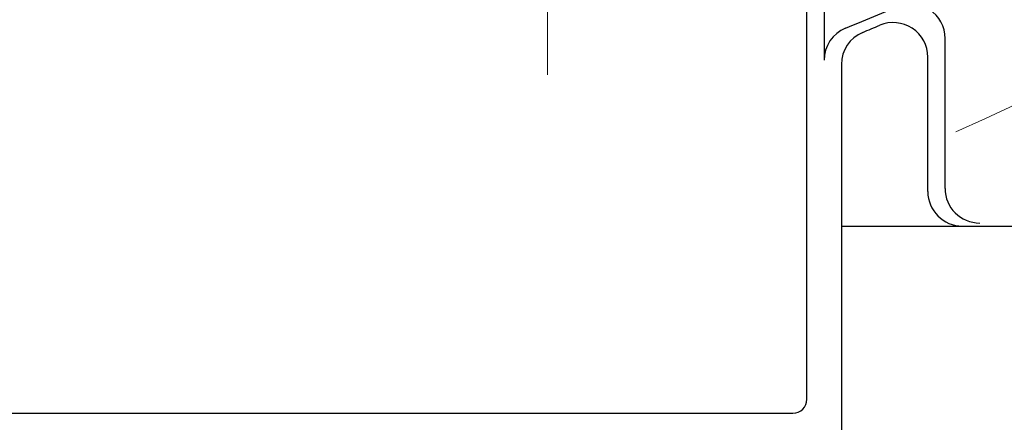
# Model space of a CAD drawing. Header units: millimetres. Extents: x 0 to 1076, y 0 to 742.
# Tile 35 of 124: x 150 to 179, y 417 to 428. Entities that reach past the tile are written whole.
import ezdxf

# ---------------------------------------------------------------- set-up
doc = ezdxf.new("R2010")
doc.units = ezdxf.units.MM
doc.header["$LTSCALE"] = 0.454724
doc.linetypes.add('CENTER', pattern=[50.8, 31.75, -6.35, 6.35, -6.35])
doc.layers.add('NoLayerName_001', color=7, linetype='Continuous')

msp = doc.modelspace()

# ---------------------------------------------------------------- linework, layer by layer
at = {"layer": 'NoLayerName_001', "color": 4, "linetype": 'CENTER', "lineweight": 13}
msp.add_line((165.5, 426.875), (165.5, 446.875), dxfattribs=at)
at = {"layer": 'NoLayerName_001', "color": 7, "linetype": 'Continuous', "lineweight": 25}
for p, q in [((173, 417.4909), (173, 432.9564)), ((173.5, 430.9867), (173.5, 427.2941)), ((177, 423.5873), (177, 427.9265)), ((174, 427.1751), (174, 416.4)), ((176.5, 423.5), (176.5, 427.3848)), ((174, 422.5), (191.306, 422.5)), ((127.5, 417.0909), (172.6, 417.0909))]:
    msp.add_line(p, q, dxfattribs=at)
at = {"layer": 'NoLayerName_001', "color": 4, "linetype": 'CENTER', "lineweight": 13}
msp.add_arc((150, 487.5), 68, 293.677408, 306.322598, dxfattribs=at)
at = {"layer": 'NoLayerName_001', "color": 7, "linetype": 'Continuous', "lineweight": 25}
for centre, radius, start, end in [((150, 487.5), 64, 292.143221, 293.945442), ((176, 427.9265), 1, 0, 113.57818), ((150, 487.5), 64.3, 292.510231, 292.985948), ((175.5, 427.3848), 1, 0, 112.98595), ((174.5, 427.2941), 1, 112.14322, 180), ((175, 427.1751), 1, 112.51023, 180), ((177.5, 423.5), 1, 180, 270), ((178, 423.5873), 1, 180, 270), ((172.6, 417.4909), 0.4, 270, 0)]:
    msp.add_arc(centre, radius, start, end, dxfattribs=at)

doc.saveas('drawing.dxf')
